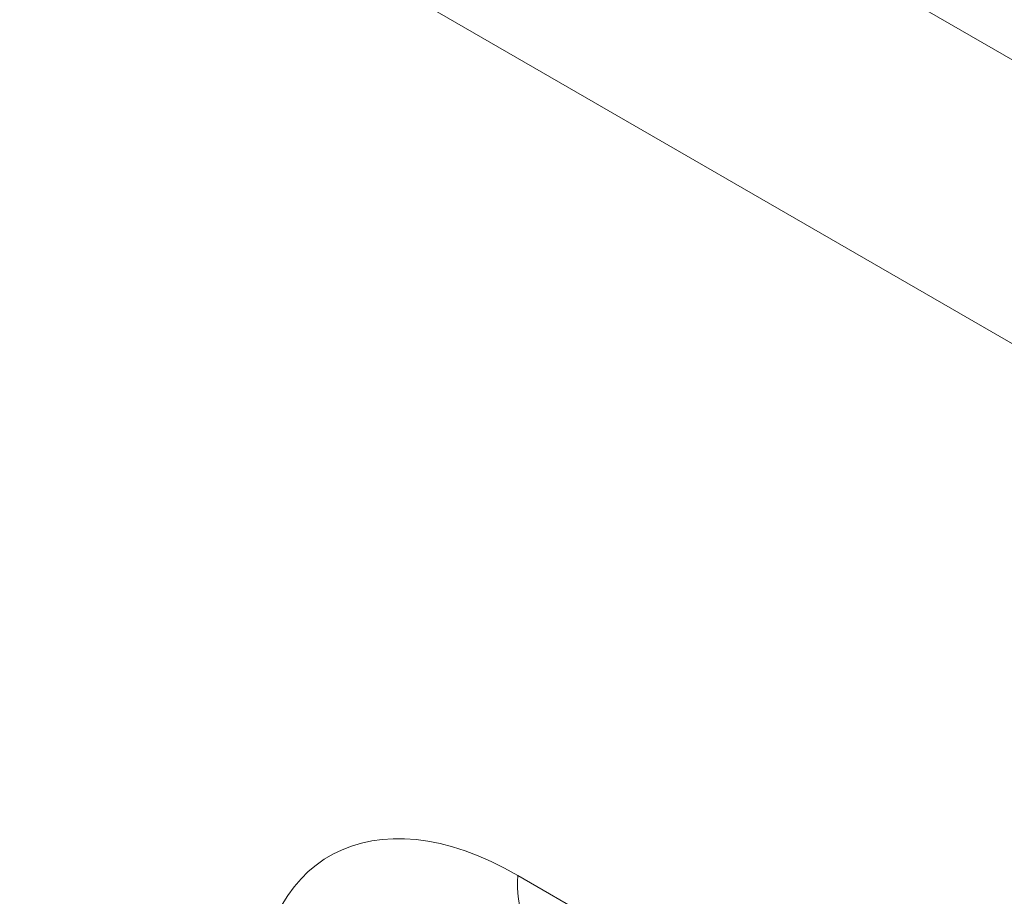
# Paper-space layout 'Blatt2' of a CAD drawing. Header units: millimetres. Extents: x 5 to 418, y 2 to 292.
# Tile 50 of 112: x 122.76 to 129.65, y 186.92 to 193.06. Entities that reach past the tile are written whole.
import ezdxf

# ---------------------------------------------------------------- set-up
doc = ezdxf.new("R2010")
doc.units = ezdxf.units.MM

psp = doc.layouts.new('Blatt2')

# ---------------------------------------------------------------- linework, layer by layer
at = {"color": 7, "linetype": 'Continuous', "lineweight": 18}
for p, q in [((86.5934, 217.6657), (138.063, 187.953)), ((137.3, 186.407), (85.6812, 216.2059)), ((126.2498, 187.067), (127.5883, 186.2943))]:
    psp.add_line(p, q, dxfattribs=at)
psp.add_arc((126.8623, 186.9994), 0.6162, 173.70115, 234.98667, dxfattribs=at)
psp.add_ellipse((126.2498, 185.0256), major_axis=(-1.338, 2.1652), ratio=0.576692, start_param=5.463246, end_param=7.034042, dxfattribs=at)

doc.saveas('drawing.dxf')
